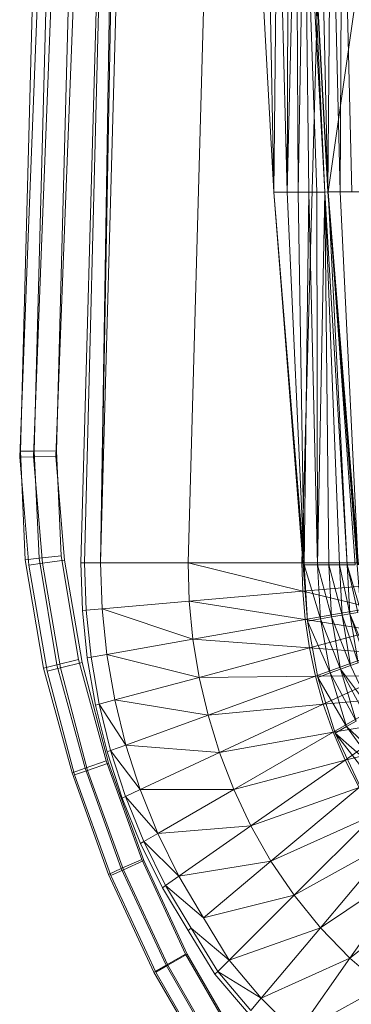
# Model space of a CAD drawing. Header units: metres. Extents: x 391.1 to 430.4, y 12.7 to 28.4.
# Tile 47 of 79: x 401.697 to 401.799, y 27.453 to 27.756. Entities that reach past the tile are written whole.
import ezdxf

# ---------------------------------------------------------------- set-up
doc = ezdxf.new("R2010")
doc.units = ezdxf.units.M
doc.layers.add('A-DETL-____-MBND', color=7, linetype='Continuous', lineweight=18)

# ---------------------------------------------------------------- blocks, each defined once
blk = doc.blocks.new('Family - Inodor PB-155331-02_CLI_AIRE_P0')
at = {"layer": 'A-DETL-____-MBND', "color": 253, "true_color": 0xaaaaaa}
for p, q in [((0.03494, 0.21652), (0.04902, 0.7262)), ((0.04902, 0.7262), (0.03612, 0.21652)), ((0.04902, 0.7262), (0.04107, 0.21652)), ((0.0502, 0.7262), (0.04107, 0.21652)), ((0.05515, 0.7262), (0.04107, 0.21652)), ((0.08204, 0.7262), (0.06796, 0.21652)), ((0.11707, 0.7262), (0.10299, 0.21652)), ((0.01865, 0.31422), (0.02604, 0.50472)), ((0.01865, 0.31422), (0.02604, 0.50472)), ((0.02287, 0.31404), (0.03025, 0.50425)), ((0.02287, 0.31404), (0.03025, 0.50425)), ((0.03707, 0.5035), (0.0297, 0.31375)), ((0.03707, 0.5035), (0.0297, 0.31375)), ((0.0297, 0.31375), (0.03707, 0.5035)), ((0.03707, 0.5035), (0.0297, 0.31375)), ((0.08802, 0.44565), (0.09437, 0.33076)), ((0.09212, 0.44566), (0.09437, 0.33076)), ((0.09212, 0.44566), (0.09437, 0.33076)), ((0.09554, 0.44566), (0.09437, 0.33076)), ((0.09437, 0.33076), (0.09554, 0.44566)), ((0.09554, 0.44566), (0.09846, 0.33077)), ((0.09554, 0.44566), (0.09846, 0.33077)), ((0.09882, 0.44566), (0.09846, 0.33077)), ((0.09846, 0.33077), (0.09882, 0.44566)), ((0.09846, 0.33077), (0.10126, 0.44566)), ((0.09846, 0.33077), (0.10126, 0.44566)), ((0.10126, 0.44566), (0.10188, 0.33077)), ((0.10126, 0.44566), (0.10188, 0.33077)), ((0.10371, 0.44566), (0.10188, 0.33077)), ((0.10188, 0.33077), (0.10371, 0.44566)), ((0.10371, 0.44566), (0.10516, 0.33077)), ((0.10371, 0.44566), (0.11005, 0.33077)), ((0.10371, 0.44566), (0.1076, 0.33077)), ((0.10371, 0.44566), (0.10516, 0.33077)), ((0.10371, 0.44566), (0.11005, 0.33077)), ((0.10371, 0.44566), (0.1076, 0.33077)), ((0.10461, 0.44571), (0.11096, 0.33082)), ((0.10471, 0.44572), (0.11005, 0.33077)), ((0.10471, 0.44572), (0.11105, 0.33082)), ((0.10471, 0.44572), (0.11005, 0.33077)), ((0.10471, 0.44572), (0.11105, 0.33082)), ((0.10839, 0.44571), (0.11096, 0.33082)), ((0.10839, 0.44571), (0.11096, 0.33082)), ((0.11204, 0.44571), (0.11096, 0.33082)), ((0.11096, 0.33082), (0.11204, 0.44571)), ((0.12737, 0.44571), (0.11105, 0.33082)), ((0.11105, 0.33082), (0.12737, 0.44571)), ((0.11204, 0.44571), (0.11473, 0.33082)), ((0.11204, 0.44571), (0.11473, 0.33082)), ((0.11547, 0.44571), (0.11473, 0.33082)), ((0.11473, 0.33082), (0.11547, 0.44571)), ((0.11547, 0.44571), (0.11839, 0.33082)), ((0.11547, 0.44571), (0.11839, 0.33082)), ((0.02057, 0.40793), (0.01643, 0.25093)), ((0.02057, 0.40793), (0.01643, 0.25093)), ((0.02479, 0.40776), (0.02066, 0.25097)), ((0.02479, 0.40776), (0.02066, 0.25097)), ((0.03162, 0.40749), (0.0275, 0.25103)), ((0.03162, 0.40749), (0.0275, 0.25103)), ((0.09437, 0.33076), (0.09846, 0.33077)), ((0.09437, 0.33076), (0.09846, 0.33077)), ((0.09437, 0.33076), (0.10371, 0.21587)), ((0.09437, 0.33076), (0.10371, 0.21587)), ((0.09437, 0.33076), (0.10473, 0.19854)), ((0.09846, 0.33077), (0.10371, 0.21587)), ((0.09846, 0.33077), (0.10188, 0.33077)), ((0.09846, 0.33077), (0.10188, 0.33077)), ((0.09846, 0.33077), (0.10371, 0.21587)), ((0.10188, 0.33077), (0.10371, 0.21587)), ((0.10188, 0.33077), (0.10516, 0.33077)), ((0.10188, 0.33077), (0.10516, 0.33077)), ((0.10188, 0.33077), (0.10371, 0.21587)), ((0.10516, 0.33077), (0.10371, 0.21587)), ((0.10371, 0.21587), (0.10516, 0.33077)), ((0.1076, 0.33077), (0.10516, 0.33077)), ((0.10516, 0.33077), (0.10781, 0.21587)), ((0.10516, 0.33077), (0.1076, 0.33077)), ((0.10516, 0.33077), (0.10781, 0.21587)), ((0.11005, 0.33077), (0.1076, 0.33077)), ((0.1076, 0.33077), (0.10781, 0.21587)), ((0.1076, 0.33077), (0.11005, 0.33077)), ((0.1076, 0.33077), (0.10781, 0.21587)), ((0.11005, 0.33077), (0.10781, 0.21587)), ((0.10781, 0.21587), (0.11005, 0.33077)), ((0.11105, 0.33082), (0.11005, 0.33077)), ((0.11005, 0.33077), (0.11105, 0.33082)), ((0.11005, 0.33077), (0.11123, 0.21587)), ((0.11005, 0.33077), (0.11694, 0.21587)), ((0.11005, 0.33077), (0.11451, 0.21587)), ((0.11005, 0.33077), (0.11123, 0.21587)), ((0.11005, 0.33077), (0.11694, 0.21587)), ((0.11005, 0.33077), (0.11451, 0.21587)), ((0.11096, 0.33082), (0.11473, 0.33082)), ((0.11096, 0.33082), (0.11473, 0.33082)), ((0.11096, 0.33082), (0.1203, 0.21587)), ((0.11096, 0.33082), (0.1203, 0.21587)), ((0.11096, 0.33082), (0.12107, 0.20142)), ((0.11105, 0.33082), (0.11694, 0.21587)), ((0.11105, 0.33082), (0.1194, 0.21587)), ((0.11105, 0.33082), (0.11694, 0.21587)), ((0.11105, 0.33082), (0.12039, 0.21593)), ((0.11105, 0.33082), (0.1194, 0.21587)), ((0.11105, 0.33082), (0.12737, 0.33082)), ((0.11105, 0.33082), (0.12039, 0.21593)), ((0.11105, 0.33082), (0.12737, 0.33082)), ((0.11473, 0.33082), (0.1203, 0.21587)), ((0.11473, 0.33082), (0.11839, 0.33082)), ((0.11473, 0.33082), (0.11839, 0.33082)), ((0.11473, 0.33082), (0.1203, 0.21587)), ((0.01617, 0.24905), (0.01865, 0.31422)), ((0.01617, 0.24905), (0.01865, 0.31422)), ((0.0204, 0.24916), (0.02287, 0.31404)), ((0.0204, 0.24916), (0.02287, 0.31404)), ((0.0297, 0.31375), (0.02725, 0.24933)), ((0.0297, 0.31375), (0.02725, 0.24933)), ((0.02725, 0.24933), (0.0297, 0.31375)), ((0.0297, 0.31375), (0.02725, 0.24933)), ((0.01617, 0.24905), (0.0204, 0.24916)), ((0.0204, 0.24916), (0.01617, 0.24905)), ((0.01894, 0.2158), (0.01617, 0.24905)), ((0.01894, 0.2158), (0.01617, 0.24905)), ((0.01643, 0.25093), (0.02066, 0.25097)), ((0.02066, 0.25097), (0.01643, 0.25093)), ((0.01643, 0.25093), (0.01789, 0.21744)), ((0.01643, 0.25093), (0.01789, 0.21744)), ((0.0204, 0.24916), (0.02725, 0.24933)), ((0.02725, 0.24933), (0.0204, 0.24916)), ((0.02314, 0.2164), (0.0204, 0.24916)), ((0.02314, 0.2164), (0.0204, 0.24916)), ((0.02066, 0.25097), (0.0275, 0.25103)), ((0.0275, 0.25103), (0.02066, 0.25097)), ((0.02066, 0.25097), (0.0221, 0.21793)), ((0.02066, 0.25097), (0.0221, 0.21793)), ((0.02725, 0.24933), (0.02992, 0.21736)), ((0.02725, 0.24933), (0.02992, 0.21736)), ((0.02992, 0.21736), (0.02725, 0.24933)), ((0.02725, 0.24933), (0.02992, 0.21736)), ((0.0275, 0.25103), (0.02891, 0.21873)), ((0.0275, 0.25103), (0.02891, 0.21873)), ((0.0221, 0.21793), (0.02891, 0.21873)), ((0.02891, 0.21873), (0.0221, 0.21793)), ((0.02891, 0.21873), (0.0343, 0.18674)), ((0.02891, 0.21873), (0.0343, 0.18674)), ((0.01789, 0.21744), (0.0221, 0.21793)), ((0.0221, 0.21793), (0.01789, 0.21744)), ((0.01789, 0.21744), (0.02351, 0.18411)), ((0.01789, 0.21744), (0.02351, 0.18411)), ((0.01894, 0.2158), (0.02314, 0.2164)), ((0.02314, 0.2164), (0.01894, 0.2158)), ((0.02457, 0.18317), (0.01894, 0.2158)), ((0.02457, 0.18317), (0.01894, 0.2158)), ((0.0221, 0.21793), (0.02763, 0.18512)), ((0.0221, 0.21793), (0.02763, 0.18512)), ((0.02314, 0.2164), (0.02992, 0.21736)), ((0.02992, 0.21736), (0.02314, 0.2164)), ((0.02869, 0.18417), (0.02314, 0.2164)), ((0.02869, 0.18417), (0.02314, 0.2164)), ((0.02992, 0.21736), (0.03536, 0.18578)), ((0.02992, 0.21736), (0.03536, 0.18578)), ((0.03536, 0.18578), (0.02992, 0.21736)), ((0.02992, 0.21736), (0.03536, 0.18578)), ((0.03544, 0.20186), (0.03494, 0.21652)), ((0.03494, 0.21652), (0.03612, 0.21652)), ((0.03612, 0.21652), (0.03662, 0.20196)), ((0.03612, 0.21652), (0.04107, 0.21652)), ((0.04107, 0.21652), (0.04155, 0.20239)), ((0.06796, 0.21652), (0.04107, 0.21652)), ((0.06796, 0.21652), (0.06834, 0.20474)), ((0.06796, 0.21652), (0.10325, 0.20779)), ((0.10299, 0.21652), (0.06796, 0.21652)), ((0.10299, 0.21652), (0.10325, 0.20779)), ((0.12375, 0.21652), (0.10299, 0.21652)), ((0.10371, 0.21587), (0.10473, 0.19854)), ((0.10371, 0.21587), (0.10876, 0.19926)), ((0.10371, 0.21587), (0.10473, 0.19854)), ((0.10371, 0.21587), (0.10781, 0.21587)), ((0.10371, 0.21587), (0.10781, 0.21587)), ((0.10371, 0.21587), (0.10876, 0.19926)), ((0.10781, 0.21587), (0.10876, 0.19926)), ((0.10781, 0.21587), (0.11213, 0.19985)), ((0.10781, 0.21587), (0.10876, 0.19926)), ((0.10781, 0.21587), (0.11123, 0.21587)), ((0.10781, 0.21587), (0.11123, 0.21587)), ((0.10781, 0.21587), (0.11213, 0.19985)), ((0.11123, 0.21587), (0.11213, 0.19985)), ((0.11451, 0.21587), (0.11123, 0.21587)), ((0.11123, 0.21587), (0.11536, 0.20042)), ((0.11123, 0.21587), (0.11213, 0.19985)), ((0.11123, 0.21587), (0.11451, 0.21587)), ((0.11123, 0.21587), (0.11536, 0.20042)), ((0.11694, 0.21587), (0.11451, 0.21587)), ((0.11451, 0.21587), (0.11536, 0.20042)), ((0.11451, 0.21587), (0.11776, 0.20085)), ((0.11451, 0.21587), (0.11536, 0.20042)), ((0.11451, 0.21587), (0.11694, 0.21587)), ((0.11451, 0.21587), (0.11776, 0.20085)), ((0.1194, 0.21587), (0.11694, 0.21587)), ((0.11694, 0.21587), (0.11776, 0.20085)), ((0.11694, 0.21587), (0.12018, 0.20127)), ((0.11694, 0.21587), (0.11776, 0.20085)), ((0.11694, 0.21587), (0.1194, 0.21587)), ((0.11694, 0.21587), (0.12115, 0.2015)), ((0.11694, 0.21587), (0.12115, 0.2015)), ((0.11694, 0.21587), (0.12018, 0.20127)), ((0.12393, 0.2096), (0.10325, 0.20779)), ((0.10325, 0.20779), (0.06834, 0.20474)), ((0.10325, 0.20779), (0.10402, 0.19907)), ((0.10325, 0.20779), (0.12449, 0.20268)), ((0.06834, 0.20474), (0.04155, 0.20239)), ((0.06834, 0.20474), (0.06948, 0.19298)), ((0.06834, 0.20474), (0.10402, 0.19907)), ((0.03662, 0.20196), (0.03544, 0.20186)), ((0.03695, 0.18724), (0.03544, 0.20186)), ((0.04155, 0.20239), (0.03662, 0.20196)), ((0.03662, 0.20196), (0.03811, 0.18745)), ((0.04155, 0.20239), (0.04299, 0.1883)), ((0.04155, 0.20239), (0.06948, 0.19298)), ((0.12449, 0.20268), (0.10402, 0.19907)), ((0.11536, 0.20042), (0.11213, 0.19985)), ((0.11213, 0.19985), (0.11536, 0.20042)), ((0.11776, 0.20085), (0.11536, 0.20042)), ((0.11536, 0.20042), (0.11776, 0.20085)), ((0.11536, 0.20042), (0.11798, 0.18494)), ((0.11536, 0.20042), (0.12027, 0.18577)), ((0.11536, 0.20042), (0.12027, 0.18577)), ((0.11536, 0.20042), (0.11798, 0.18494)), ((0.12018, 0.20127), (0.11776, 0.20085)), ((0.11776, 0.20085), (0.12018, 0.20127)), ((0.11776, 0.20085), (0.12027, 0.18577)), ((0.11776, 0.20085), (0.1235, 0.187)), ((0.11776, 0.20085), (0.12258, 0.18661)), ((0.11776, 0.20085), (0.12027, 0.18577)), ((0.11776, 0.20085), (0.1235, 0.187)), ((0.11776, 0.20085), (0.12258, 0.18661)), ((0.10402, 0.19907), (0.06948, 0.19298)), ((0.10402, 0.19907), (0.10532, 0.19035)), ((0.10402, 0.19907), (0.12543, 0.19574)), ((0.10876, 0.19926), (0.10473, 0.19854)), ((0.10473, 0.19854), (0.10876, 0.19926)), ((0.10473, 0.19854), (0.11169, 0.18265)), ((0.10473, 0.19854), (0.10784, 0.18124)), ((0.10473, 0.19854), (0.11169, 0.18265)), ((0.11213, 0.19985), (0.10876, 0.19926)), ((0.10876, 0.19926), (0.11213, 0.19985)), ((0.10876, 0.19926), (0.11169, 0.18265)), ((0.10876, 0.19926), (0.1149, 0.18381)), ((0.10876, 0.19926), (0.11169, 0.18265)), ((0.10876, 0.19926), (0.1149, 0.18381)), ((0.11213, 0.19985), (0.1149, 0.18381)), ((0.11213, 0.19985), (0.11798, 0.18494)), ((0.11213, 0.19985), (0.1149, 0.18381)), ((0.11213, 0.19985), (0.11798, 0.18494)), ((0.12543, 0.19574), (0.10532, 0.19035)), ((0.06948, 0.19298), (0.04299, 0.1883)), ((0.06948, 0.19298), (0.0714, 0.18126)), ((0.06948, 0.19298), (0.10532, 0.19035)), ((0.04299, 0.1883), (0.03811, 0.18745)), ((0.04299, 0.1883), (0.04539, 0.17429)), ((0.04299, 0.1883), (0.0714, 0.18126)), ((0.10532, 0.19035), (0.0714, 0.18126)), ((0.10532, 0.19035), (0.10716, 0.18164)), ((0.10532, 0.19035), (0.12677, 0.18878)), ((0.12677, 0.18878), (0.10716, 0.18164)), ((0.02351, 0.18411), (0.02763, 0.18512)), ((0.02763, 0.18512), (0.02351, 0.18411)), ((0.02763, 0.18512), (0.0343, 0.18674)), ((0.0343, 0.18674), (0.02763, 0.18512)), ((0.02763, 0.18512), (0.03632, 0.15326)), ((0.02763, 0.18512), (0.03632, 0.15326)), ((0.02869, 0.18417), (0.03536, 0.18578)), ((0.03536, 0.18578), (0.02869, 0.18417)), ((0.0343, 0.18674), (0.04281, 0.15553)), ((0.0343, 0.18674), (0.04281, 0.15553)), ((0.03536, 0.18578), (0.04353, 0.15485)), ((0.03536, 0.18578), (0.04353, 0.15485)), ((0.04353, 0.15485), (0.03536, 0.18578)), ((0.03536, 0.18578), (0.04353, 0.15485)), ((0.03811, 0.18745), (0.03695, 0.18724)), ((0.03947, 0.1727), (0.03695, 0.18724)), ((0.03811, 0.18745), (0.04061, 0.17301)), ((0.12027, 0.18577), (0.11798, 0.18494)), ((0.11798, 0.18494), (0.12027, 0.18577)), ((0.02351, 0.18411), (0.0323, 0.15186)), ((0.02351, 0.18411), (0.0323, 0.15186)), ((0.02457, 0.18317), (0.02869, 0.18417)), ((0.02869, 0.18417), (0.02457, 0.18317)), ((0.033, 0.15122), (0.02457, 0.18317)), ((0.033, 0.15122), (0.02457, 0.18317)), ((0.03703, 0.15261), (0.02869, 0.18417)), ((0.03703, 0.15261), (0.02869, 0.18417)), ((0.11169, 0.18265), (0.10784, 0.18124)), ((0.10784, 0.18124), (0.11169, 0.18265)), ((0.1149, 0.18381), (0.11169, 0.18265)), ((0.11169, 0.18265), (0.1149, 0.18381)), ((0.11169, 0.18265), (0.11676, 0.16609)), ((0.11169, 0.18265), (0.11972, 0.1678)), ((0.11169, 0.18265), (0.11972, 0.1678)), ((0.11169, 0.18265), (0.11676, 0.16609)), ((0.11798, 0.18494), (0.1149, 0.18381)), ((0.1149, 0.18381), (0.11798, 0.18494)), ((0.1149, 0.18381), (0.11972, 0.1678)), ((0.1149, 0.18381), (0.12467, 0.17066)), ((0.1149, 0.18381), (0.12256, 0.16944)), ((0.1149, 0.18381), (0.11972, 0.1678)), ((0.1149, 0.18381), (0.12467, 0.17066)), ((0.1149, 0.18381), (0.12256, 0.16944)), ((0.11798, 0.18494), (0.12467, 0.17066)), ((0.11798, 0.18494), (0.12467, 0.17066)), ((0.0714, 0.18126), (0.04539, 0.17429)), ((0.0714, 0.18126), (0.10716, 0.18164)), ((0.0714, 0.18126), (0.07412, 0.16961)), ((0.10716, 0.18164), (0.07412, 0.16961)), ((0.10716, 0.18164), (0.12854, 0.1818)), ((0.10716, 0.18164), (0.10958, 0.17296)), ((0.10784, 0.18124), (0.11676, 0.16609)), ((0.10784, 0.18124), (0.11676, 0.16609)), ((0.10784, 0.18124), (0.11322, 0.16404)), ((0.12854, 0.1818), (0.10958, 0.17296)), ((0.04061, 0.17301), (0.03947, 0.1727)), ((0.04539, 0.17429), (0.04061, 0.17301)), ((0.04061, 0.17301), (0.04414, 0.1587)), ((0.04061, 0.17301), (0.04879, 0.16039)), ((0.04539, 0.17429), (0.04879, 0.16039)), ((0.04539, 0.17429), (0.07412, 0.16961)), ((0.07412, 0.16961), (0.10958, 0.17296)), ((0.10958, 0.17296), (0.07765, 0.15807)), ((0.10958, 0.17296), (0.13077, 0.17482)), ((0.10958, 0.17296), (0.11259, 0.16433)), ((0.13077, 0.17482), (0.11259, 0.16433)), ((0.04303, 0.1583), (0.03947, 0.1727)), ((0.07412, 0.16961), (0.04879, 0.16039)), ((0.07412, 0.16961), (0.07765, 0.15807)), ((0.11259, 0.16433), (0.13349, 0.16785)), ((0.13349, 0.16785), (0.11625, 0.15578)), ((0.11972, 0.1678), (0.11676, 0.16609)), ((0.11676, 0.16609), (0.11972, 0.1678)), ((0.07765, 0.15807), (0.11259, 0.16433)), ((0.11259, 0.16433), (0.08203, 0.14668)), ((0.11259, 0.16433), (0.11625, 0.15578)), ((0.11676, 0.16609), (0.11322, 0.16404)), ((0.11322, 0.16404), (0.11676, 0.16609)), ((0.11322, 0.16404), (0.12688, 0.15202)), ((0.11322, 0.16404), (0.12426, 0.14982)), ((0.11322, 0.16404), (0.12113, 0.14719)), ((0.11322, 0.16404), (0.12688, 0.15202)), ((0.11322, 0.16404), (0.12426, 0.14982)), ((0.11676, 0.16609), (0.12688, 0.15202)), ((0.11676, 0.16609), (0.1294, 0.15413)), ((0.11676, 0.16609), (0.1294, 0.15413)), ((0.11676, 0.16609), (0.12688, 0.15202)), ((0.11625, 0.15578), (0.13674, 0.16093)), ((0.04414, 0.1587), (0.04303, 0.1583)), ((0.04764, 0.14407), (0.04303, 0.1583)), ((0.04879, 0.16039), (0.04414, 0.1587)), ((0.04414, 0.1587), (0.04871, 0.14458)), ((0.04414, 0.1587), (0.05319, 0.14667)), ((0.04879, 0.16039), (0.05319, 0.14667)), ((0.04879, 0.16039), (0.07765, 0.15807)), ((0.07765, 0.15807), (0.05319, 0.14667)), ((0.07765, 0.15807), (0.08203, 0.14668)), ((0.03632, 0.15326), (0.04281, 0.15553)), ((0.04281, 0.15553), (0.03632, 0.15326)), ((0.03703, 0.15261), (0.04353, 0.15485)), ((0.04353, 0.15485), (0.03703, 0.15261)), ((0.04281, 0.15553), (0.0537, 0.12517)), ((0.04281, 0.15553), (0.0537, 0.12517)), ((0.04353, 0.15485), (0.05435, 0.12484)), ((0.04353, 0.15485), (0.05435, 0.12484)), ((0.05435, 0.12484), (0.04353, 0.15485)), ((0.04353, 0.15485), (0.05435, 0.12484)), ((0.08203, 0.14668), (0.11625, 0.15578)), ((0.11625, 0.15578), (0.0873, 0.13551)), ((0.11625, 0.15578), (0.12058, 0.14737)), ((0.0323, 0.15186), (0.03632, 0.15326)), ((0.03632, 0.15326), (0.0323, 0.15186)), ((0.0323, 0.15186), (0.04352, 0.12055)), ((0.0323, 0.15186), (0.04352, 0.12055)), ((0.033, 0.15122), (0.03703, 0.15261)), ((0.03703, 0.15261), (0.033, 0.15122)), ((0.03632, 0.15326), (0.04741, 0.12232)), ((0.03632, 0.15326), (0.04741, 0.12232)), ((0.04807, 0.12198), (0.03703, 0.15261)), ((0.04807, 0.12198), (0.03703, 0.15261)), ((0.04418, 0.12022), (0.033, 0.15122)), ((0.04418, 0.12022), (0.033, 0.15122)), ((0.05319, 0.14667), (0.04871, 0.14458)), ((0.05319, 0.14667), (0.08203, 0.14668)), ((0.05319, 0.14667), (0.05861, 0.13316)), ((0.08203, 0.14668), (0.05861, 0.13316)), ((0.08203, 0.14668), (0.0873, 0.13551)), ((0.0873, 0.13551), (0.12058, 0.14737)), ((0.12058, 0.14737), (0.09347, 0.12462)), ((0.04871, 0.14458), (0.04764, 0.14407)), ((0.0533, 0.1301), (0.04764, 0.14407)), ((0.04871, 0.14458), (0.05433, 0.13069)), ((0.05861, 0.13316), (0.04871, 0.14458)), ((0.09347, 0.12462), (0.12563, 0.13916)), ((0.12563, 0.13916), (0.10059, 0.11411)), ((0.05861, 0.13316), (0.0873, 0.13551)), ((0.0873, 0.13551), (0.06512, 0.11998)), ((0.0873, 0.13551), (0.09347, 0.12462)), ((0.05433, 0.13069), (0.0533, 0.1301)), ((0.05861, 0.13316), (0.05433, 0.13069)), ((0.05433, 0.13069), (0.06106, 0.11714)), ((0.06512, 0.11998), (0.05433, 0.13069)), ((0.05861, 0.13316), (0.06512, 0.11998)), ((0.10059, 0.11411), (0.13144, 0.13124)), ((0.13144, 0.13124), (0.10866, 0.1041)), ((0.06009, 0.11646), (0.0533, 0.1301)), ((0.04741, 0.12232), (0.0537, 0.12517)), ((0.0537, 0.12517), (0.04741, 0.12232)), ((0.04807, 0.12198), (0.05435, 0.12484)), ((0.05435, 0.12484), (0.04807, 0.12198)), ((0.0537, 0.12517), (0.0672, 0.09599)), ((0.0537, 0.12517), (0.0672, 0.09599)), ((0.05435, 0.12484), (0.06773, 0.09601)), ((0.05435, 0.12484), (0.06773, 0.09601)), ((0.06773, 0.09601), (0.05435, 0.12484)), ((0.05435, 0.12484), (0.06773, 0.09601)), ((0.06512, 0.11998), (0.09347, 0.12462)), ((0.09347, 0.12462), (0.07271, 0.1072)), ((0.09347, 0.12462), (0.10059, 0.11411)), ((0.04352, 0.12055), (0.04741, 0.12232)), ((0.04741, 0.12232), (0.04352, 0.12055)), ((0.04418, 0.12022), (0.04807, 0.12198)), ((0.04807, 0.12198), (0.04418, 0.12022)), ((0.04741, 0.12232), (0.06119, 0.09254)), ((0.04741, 0.12232), (0.06119, 0.09254)), ((0.06173, 0.09255), (0.04807, 0.12198)), ((0.06173, 0.09255), (0.04807, 0.12198)), ((0.10866, 0.1041), (0.13802, 0.12373)), ((0.13802, 0.12373), (0.1177, 0.09472)), ((0.04352, 0.12055), (0.05747, 0.09041)), ((0.04352, 0.12055), (0.05747, 0.09041)), ((0.05801, 0.09042), (0.04418, 0.12022)), ((0.05801, 0.09042), (0.04418, 0.12022)), ((0.06512, 0.11998), (0.06106, 0.11714)), ((0.06512, 0.11998), (0.07271, 0.1072)), ((0.06106, 0.11714), (0.06009, 0.11646)), ((0.06801, 0.10326), (0.06009, 0.11646)), ((0.06106, 0.11714), (0.06892, 0.10402)), ((0.07271, 0.1072), (0.06106, 0.11714)), ((0.1177, 0.09472), (0.14538, 0.11674)), ((0.07271, 0.1072), (0.10059, 0.11411)), ((0.10059, 0.11411), (0.08058, 0.0941)), ((0.10059, 0.11411), (0.10866, 0.1041)), ((0.07271, 0.1072), (0.08058, 0.0941)), ((0.06892, 0.10402), (0.06801, 0.10326)), ((0.07624, 0.08977), (0.06801, 0.10326)), ((0.06892, 0.10402), (0.07708, 0.0906)), ((0.08058, 0.0941), (0.06892, 0.10402)), ((0.08058, 0.0941), (0.10866, 0.1041)), ((0.10866, 0.1041), (0.09047, 0.08242)), ((0.10866, 0.1041), (0.1177, 0.09472)), ((0.06119, 0.09254), (0.0672, 0.09599)), ((0.0672, 0.09599), (0.06119, 0.09254)), ((0.06173, 0.09255), (0.06773, 0.09601)), ((0.06773, 0.09601), (0.06173, 0.09255)), ((0.0672, 0.09599), (0.08315, 0.06832)), ((0.0672, 0.09599), (0.08315, 0.06832)), ((0.06773, 0.09601), (0.08357, 0.06857)), ((0.06773, 0.09601), (0.08357, 0.06857)), ((0.08357, 0.06857), (0.06773, 0.09601)), ((0.06773, 0.09601), (0.08357, 0.06857)), ((0.08058, 0.0941), (0.07708, 0.0906)), ((0.08058, 0.0941), (0.09047, 0.08242)), ((0.09047, 0.08242), (0.1177, 0.09472)), ((0.1177, 0.09472), (0.10148, 0.07154)), ((0.1177, 0.09472), (0.1277, 0.0861)), ((0.05747, 0.09041), (0.06119, 0.09254)), ((0.06119, 0.09254), (0.05747, 0.09041)), ((0.05801, 0.09042), (0.06173, 0.09255)), ((0.06173, 0.09255), (0.05801, 0.09042)), ((0.06119, 0.09254), (0.07764, 0.06401)), ((0.06119, 0.09254), (0.07764, 0.06401)), ((0.07808, 0.06423), (0.06173, 0.09255)), ((0.07808, 0.06423), (0.06173, 0.09255)), ((0.05747, 0.09041), (0.07423, 0.06135)), ((0.05747, 0.09041), (0.07423, 0.06135)), ((0.07468, 0.06155), (0.05801, 0.09042)), ((0.07468, 0.06155), (0.05801, 0.09042)), ((0.07708, 0.0906), (0.07624, 0.08977)), ((0.08653, 0.07772), (0.07624, 0.08977)), ((0.07708, 0.0906), (0.08729, 0.07863)), ((0.09047, 0.08242), (0.07708, 0.0906)), ((0.10148, 0.07154), (0.1277, 0.0861)), ((0.09047, 0.08242), (0.08729, 0.07863)), ((0.09047, 0.08242), (0.10148, 0.07154))]:
    blk.add_line(p, q, dxfattribs=at)
blk = doc.blocks.new('LONDR55-XX_ZZ-ARQ-CAA-M3D-Londres55_ifc-1-02_CLI_AIRE_P0')
at = {"layer": 'A-DETL-____-MBND', "color": 253, "lineweight": 18, "true_color": 0xaaaaaa}
blk.add_blockref('Family - Inodor PB-155331-02_CLI_AIRE_P0', (401.68048, 27.37206), dxfattribs=at)

msp = doc.modelspace()

# ---------------------------------------------------------------- block references
at = {"lineweight": 5}
msp.add_blockref('LONDR55-XX_ZZ-ARQ-CAA-M3D-Londres55_ifc-1-02_CLI_AIRE_P0', (0, 0), dxfattribs=at)

doc.saveas('drawing.dxf')
